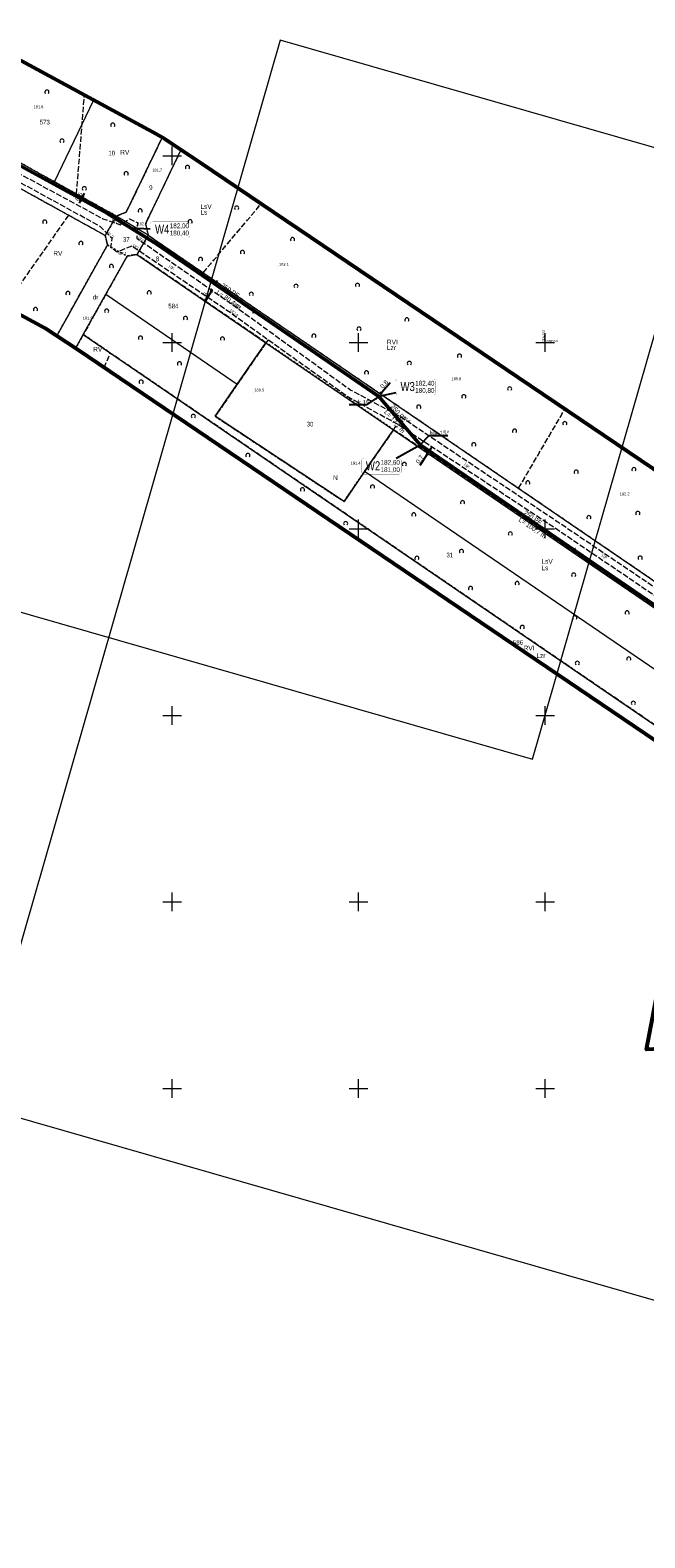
# Model space of a CAD drawing. Header units: metres. Extents: x 7482748 to 7484637, y 5684406 to 5687014.
# Tile 175 of 180: x 7483912 to 7484077, y 5686229 to 5686634. Entities that reach past the tile are written whole.
import ezdxf
from ezdxf.enums import TextEntityAlignment as Align
from ezdxf.lldxf.tags import DXFTag

# ---------------------------------------------------------------- set-up
doc = ezdxf.new("R2010")
doc.units = ezdxf.units.M
doc.header["$MEASUREMENT"] = 0
for name, pattern in [('1', [1.5, 1, -0.5]), ('KTJZ01_500', [2, 1.5, -0.5]), ('l217_500', [2, 1.5, -0.5]), ('l218_500', [1, 0.5, -0.5]), ('PTTL_500', [1.5, 1, -0.5])]:
    doc.linetypes.add(name, pattern=pattern)
for name, color, linetype, lineweight in [('.domiar', 250, 'Continuous', 9), ('.ks tłoczny', 104, 'Continuous', 50), ('_Dzialki', 7, 'Continuous', 0), ('_Dzialki_opis', 7, 'Continuous', 0), ('_Kontury', 7, 'Continuous', 0), ('_Kontury_opis', 7, 'Continuous', 0), ('_Podzial_sekcyjny_krzyze', 7, '1', 13), ('_Uzytki', 7, 'Continuous', 0), ('_Uzytki_opis', 7, 'Continuous', 0), ('_Zakres2', 7, 'Continuous', 0), ('PTTL02_P', 7, 'Continuous', 13), ('RTPW01_P', 7, 'Continuous', 0)]:
    doc.layers.add(name, color=color, linetype=linetype, lineweight=lineweight)
doc.layers.add('_ramki_nieplotowane', color=7, linetype='Continuous', lineweight=0, plot=False)
doc.layers.add('IS_kanalizacja_sanitarna', color=7, linetype='SOLID', true_color=0x000000)
doc.layers.add('IS_Opisy_działek_Net', color=7, linetype='SOLID', true_color=0x000000)
doc.layers.add('IS_Węzeł_sieci_kanalizacyjnej_-_opisy', color=7, linetype='Continuous')
for name, color, linetype, lineweight, transparency in [('KTJZ01_O', 7, 'KTJZ01_500', 13, 0.5), ('KTJZ01_T', 7, 'Continuous', 13, 0.25), ('PTTL02_O', 7, 'PTTL_500', 13, 0.5), ('RTPW01_G', 7, 'Continuous', 13, 0.25)]:
    doc.layers.add(name, color=color, linetype=linetype, lineweight=lineweight, transparency=transparency)
doc.styles.get("Standard").update_dxf_attribs({"font": 'simplex.shx', "width": 0.75})
doc.styles.add('STYL_ARIAL', font='simplex.shx', dxfattribs={"width": 0.75, "oblique": 0.1})
doc.styles.add('Style-Arial', font='arial.ttf')
tags = doc.linetypes.add('SOLID', pattern=[10, 10, 0]).pattern_tags.tags
tags[6:7] = [DXFTag(74, 4), DXFTag(75, 0), DXFTag(340, '0'), DXFTag(46, 0.0), DXFTag(50, 0.0), DXFTag(44, 0.0), DXFTag(45, 0.0)]
tags[4:5] = [DXFTag(74, 4), DXFTag(75, 0), DXFTag(340, '0'), DXFTag(46, 0.0), DXFTag(50, 0.0), DXFTag(44, 0.0), DXFTag(45, 0.0)]
doc.dimstyles.get("Standard").update_dxf_attribs({"dimtxt": 0.18, "dimasz": 0.18, "dimexe": 0.18, "dimexo": 0.0625, "dimgap": 0.09, "dimtad": 0, "dimtih": 1, "dimtoh": 1, "dimdec": 4, "dimzin": 0, "dimdsep": 46, "dimtxsty": 'Standard', "dimcen": 0.09, "dimadec": 0, "dimazin": 0, "dimtfac": 1, "dimtdec": 4, "dimtofl": 0, "dimtmove": 0, "dimatfit": 3, "dimfxl": 0, "dimtolj": 1, "dimtzin": 0, "dimarcsym": 0})

# ---------------------------------------------------------------- blocks, each defined once
blk = doc.blocks.new('RTPW01')
at = {"layer": 'RTPW01_P', "linetype": 'Continuous', "lineweight": 0}
h = blk.add_hatch(color=256, dxfattribs=at)
edge = h.paths.add_edge_path()
edge.add_arc((0, 0), 0.045, 0, 360)
blk = doc.blocks.new('PTTL02')
at = {"layer": 'PTTL02_P', "linetype": 'Continuous', "lineweight": 13}
blk.add_arc((0, 0), 0.55, 320.48, 219.52, dxfattribs=at)
blk = doc.blocks.new('TerminatorOpen_0.5')
at = {"color": 0, "linetype": 'ByBlock', "lineweight": -2}
for q in [(-1, 0.25), (-1, 0), (-1, -0.25)]:
    blk.add_line((0, 0), q, dxfattribs=at)
blk = doc.blocks.new('*D828')
at = {"layer": '.domiar', "color": 0, "linetype": 'Continuous', "lineweight": -2, "transparency": 16777216}
for p, q in [((7483925.44, 5686588.52), (7483925.41, 5686588.53)), ((7483925.72, 5686589.05), (7483925.7, 5686589.06)), ((7483926.25, 5686589.46), (7483926.53, 5686590)), ((7483925.39, 5686587.85), (7483925.11, 5686587.31))]:
    blk.add_line(p, q, dxfattribs=at)
at = {"layer": 'Defpoints', "color": 0, "linetype": 'Continuous', "transparency": 16777216}
for p in [(7483925.71, 5686588.38), (7483925.96, 5686588.92), (7483925.99, 5686588.91)]:
    blk.add_point(p, dxfattribs=at)
at = {"layer": '.domiar', "color": 0, "linetype": 'Continuous', "lineweight": -2, "transparency": 16777216, "xscale": 0.61, "yscale": 0.61, "zscale": 0.61}
for p, rotation in [((7483925.68, 5686588.39), 62.12539672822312), ((7483925.96, 5686588.92), 242.1253967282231)]:
    blk.add_blockref('TerminatorOpen_0.5', p, dxfattribs=dict(at, rotation=rotation))
at = {"layer": '.domiar', "color": 0, "linetype": 'Continuous', "transparency": 16777216, "insert": (7483925.01, 5686589.08), "char_height": 1.2, "attachment_point": 5, "rotation": 62.1254, "style": 'Style-Arial'}
blk.add_mtext('\\A1;0.6', dxfattribs=at)
blk = doc.blocks.new('*D829')
at = {"layer": '.domiar', "color": 0, "linetype": 'Continuous', "lineweight": -2, "transparency": 16777216}
for p, q in [((7483960.8, 5686563.95), (7483960.42, 5686564.17)), ((7483961.7, 5686565.48), (7483961.33, 5686565.7)), ((7483961.9, 5686566.07), (7483962.21, 5686566.59)), ((7483960.37, 5686563.49), (7483958.7, 5686560.67))]:
    blk.add_line(p, q, dxfattribs=at)
at = {"layer": 'Defpoints', "color": 0, "linetype": 'Continuous', "transparency": 16777216}
for p in [(7483960.68, 5686564.02), (7483961.06, 5686563.8), (7483961.96, 5686565.32)]:
    blk.add_point(p, dxfattribs=at)
at = {"layer": '.domiar', "color": 0, "linetype": 'Continuous', "lineweight": -2, "transparency": 16777216, "xscale": 0.61, "yscale": 0.61, "zscale": 0.61}
for p, rotation in [((7483960.68, 5686564.02), 59.36525974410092), ((7483961.59, 5686565.54), 239.3652597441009)]:
    blk.add_blockref('TerminatorOpen_0.5', p, dxfattribs=dict(at, rotation=rotation))
at = {"layer": '.domiar', "color": 0, "linetype": 'Continuous', "transparency": 16777216, "insert": (7483958.59, 5686562.28), "char_height": 1.2, "attachment_point": 5, "rotation": 59.3653, "style": 'Style-Arial'}
blk.add_mtext('\\A1;1.8', dxfattribs=at)
blk = doc.blocks.new('*D830')
at = {"layer": '.domiar', "color": 0, "linetype": 'Continuous', "lineweight": -2, "transparency": 16777216}
for p, q in [((7484005.2, 5686535.75), (7484005.14, 5686535.81)), ((7484005.7, 5686536.34), (7484005.64, 5686536.39)), ((7484006.26, 5686536.66), (7484008.47, 5686539.24)), ((7484004.97, 5686535.15), (7484004.57, 5686534.68))]:
    blk.add_line(p, q, dxfattribs=at)
at = {"layer": 'Defpoints', "color": 0, "linetype": 'Continuous', "transparency": 16777216}
for p in [(7484005.43, 5686535.56), (7484005.87, 5686536.2), (7484005.93, 5686536.14)]:
    blk.add_point(p, dxfattribs=at)
at = {"layer": '.domiar', "color": 0, "linetype": 'Continuous', "lineweight": -2, "transparency": 16777216, "xscale": 0.61, "yscale": 0.61, "zscale": 0.61}
for p, rotation in [((7484005.37, 5686535.61), 49.4794544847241), ((7484005.87, 5686536.2), 229.4794544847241)]:
    blk.add_blockref('TerminatorOpen_0.5', p, dxfattribs=dict(at, rotation=rotation))
at = {"layer": '.domiar', "color": 0, "linetype": 'Continuous', "transparency": 16777216, "insert": (7484006.87, 5686538.78), "char_height": 1.2, "attachment_point": 5, "rotation": 49.4795, "style": 'Style-Arial'}
blk.add_mtext('\\A1;0.8', dxfattribs=at)
blk = doc.blocks.new('*D831')
at = {"layer": '.domiar', "color": 0, "linetype": 'Continuous', "lineweight": -2, "transparency": 16777216}
for p, q in [((7484018.26, 5686519.84), (7484016.39, 5686517)), ((7484018.56, 5686520.37), (7484018.34, 5686520.51)), ((7484018.93, 5686520.94), (7484018.71, 5686521.08)), ((7484019.3, 5686521.43), (7484019.63, 5686521.94))]:
    blk.add_line(p, q, dxfattribs=at)
at = {"layer": 'Defpoints', "color": 0, "linetype": 'Continuous', "transparency": 16777216}
for p in [(7484018.59, 5686520.35), (7484018.81, 5686520.2), (7484019.18, 5686520.77)]:
    blk.add_point(p, dxfattribs=at)
at = {"layer": '.domiar', "color": 0, "linetype": 'Continuous', "lineweight": -2, "transparency": 16777216, "xscale": 0.61, "yscale": 0.61, "zscale": 0.61}
for p, rotation in [((7484018.59, 5686520.35), 56.75308843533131), ((7484018.96, 5686520.92), 236.7530884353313)]:
    blk.add_blockref('TerminatorOpen_0.5', p, dxfattribs=dict(at, rotation=rotation))
at = {"layer": '.domiar', "color": 0, "linetype": 'Continuous', "transparency": 16777216, "insert": (7484016.39, 5686518.66), "char_height": 1.2, "attachment_point": 5, "rotation": 56.7531, "style": 'Style-Arial'}
blk.add_mtext('\\A1;0.7', dxfattribs=at)

msp = doc.modelspace()

# ---------------------------------------------------------------- hatches: boundary and pattern name
at = {"layer": 'IS_kanalizacja_sanitarna', "linetype": 'Continuous', "ltscale": 0.01}
for points in [[(7483972.6061, 5686557.83175), (7483972.19983, 5686559.01388), (7483971.35749, 5686557.77273)], [(7484011.31795, 5686528.67521), (7484011.23838, 5686529.92268), (7484010.09811, 5686528.94811)], [(7484058.50627, 5686493.8687), (7484058.10417, 5686495.05226), (7484057.25747, 5686493.81408)]]:
    msp.add_hatch(color=256, dxfattribs=at).paths.add_polyline_path(points)

# ---------------------------------------------------------------- linework, layer by layer
at = {"layer": '.ks tłoczny', "linetype": 'Continuous'}
msp.add_lwpolyline([(7484177.61736, 5686412.87505), (7484177.61736, 5686412.87505), (7484149.6997, 5686431.50529), (7484089.48226, 5686472.6878), (7484016.53759, 5686522.56878), (7484005.44861, 5686535.54326), (7483945.92474, 5686576.35802), (7483932.70708, 5686584.53845), (7483886.83163, 5686609.61378), (7483772.50389, 5686673.23231), (7483703.22194, 5686711.48614), (7483625.18211, 5686754.78633), (7483625.18211, 5686754.78633), (7483625.18211, 5686754.78633)], dxfattribs=at)
at = {"layer": '_Dzialki', "color": 96, "linetype": 'Continuous', "true_color": 0x008000, "flags": 128}
for points in [[(7483932.06, 5686578.65), (7483622.8, 5686749.81)], [(7483918.46, 5686593.07), (7483929.01, 5686615.02)], [(7483947.35, 5686604.98), (7483937.7, 5686584.9)], [(7483900.05, 5686603.25), (7483918.46, 5686593.07)], [(7483952.38, 5686601.67), (7483942.84, 5686581.81)], [(7483935.04, 5686583.9), (7483918.46, 5686593.07)], [(7483937.7, 5686584.9), (7483935.04, 5686583.9)], [(7483935.04, 5686583.9), (7483932.06, 5686578.65)], [(7483943.6, 5686578.77), (7483935.04, 5686583.9)], [(7483942.84, 5686581.81), (7483943.6, 5686578.77)], [(7483932.7, 5686576.14), (7483919.09, 5686551.74)], [(7483932.06, 5686578.65), (7483932.7, 5686576.14)], [(7483943.6, 5686578.77), (7483940.54, 5686573.62)], [(7483943.6, 5686578.77), (7484179.11, 5686417.84)], [(7483932.25, 5686562.94), (7483937.94, 5686573.16)], [(7483937.94, 5686573.16), (7483940.54, 5686573.62)], [(7483940.54, 5686573.62), (7483975.18, 5686549.93)], [(7483926.2, 5686552.11), (7483932.25, 5686562.94)], [(7483932.25, 5686562.94), (7483967.47, 5686538.83)], [(7483924.13, 5686548.4), (7483926.2, 5686552.11)], [(7483926.2, 5686552.11), (7484199.58, 5686365.32)], [(7483967.47, 5686538.83), (7483975.18, 5686549.93)], [(7483975.18, 5686549.93), (7484009.4, 5686526.6)], [(7483961.58, 5686530.19), (7483967.47, 5686538.83)], [(7483996.11, 5686507.34), (7483961.58, 5686530.19)], [(7484001.63, 5686515.43), (7484009.4, 5686526.6)], [(7484009.4, 5686526.6), (7484177.27, 5686411.98)], [(7484001.63, 5686515.43), (7483996.11, 5686507.34)], [(7484211.68, 5686372), (7484001.63, 5686515.43)]]:
    msp.add_lwpolyline(points, dxfattribs=at)
at = {"layer": '_Kontury', "color": 96, "linetype": 'l217_500', "true_color": 0x008000, "flags": 128}
for points in [[(7483922.21, 5686584.1), (7483797.44, 5686653.15)], [(7483924.38, 5686589.79), (7483926.51, 5686616.38)], [(7483937.7, 5686584.9), (7483947.35, 5686604.98)], [(7483900.05, 5686603.25), (7483918.46, 5686593.07)], [(7483952.38, 5686601.67), (7483942.84, 5686581.81)], [(7483918.46, 5686593.07), (7483924.38, 5686589.79)], [(7483924.38, 5686589.79), (7483935.04, 5686583.9)], [(7483922.21, 5686584.1), (7483905.12, 5686559.71)], [(7483932.06, 5686578.65), (7483922.21, 5686584.1)], [(7483935.04, 5686583.9), (7483937.7, 5686584.9)], [(7483958.34, 5686568.7), (7483973.9, 5686587.19)], [(7483942.84, 5686581.81), (7483943.6, 5686578.77)], [(7483919.09, 5686551.74), (7483932.7, 5686576.14)], [(7483932.7, 5686576.14), (7483932.06, 5686578.65)], [(7483943.6, 5686578.77), (7483958.34, 5686568.7)], [(7483937.94, 5686573.16), (7483932.25, 5686562.94)], [(7483940.54, 5686573.62), (7483937.94, 5686573.16)], [(7483944.23, 5686571.09), (7483940.54, 5686573.62)], [(7483975.18, 5686549.93), (7483944.23, 5686571.09)], [(7483958.34, 5686568.7), (7484042.9, 5686510.92)], [(7483932.25, 5686562.94), (7483926.2, 5686552.11)], [(7483926.2, 5686552.11), (7483924.13, 5686548.4)], [(7483933.44, 5686547.16), (7483926.2, 5686552.11)], [(7483967.47, 5686538.83), (7483975.18, 5686549.93)], [(7483931.8, 5686543.21), (7483933.44, 5686547.16)], [(7484160.48, 5686392.04), (7483933.44, 5686547.16)], [(7483961.58, 5686530.19), (7483967.47, 5686538.83)], [(7484042.9, 5686510.92), (7484055.35, 5686532.16)], [(7483996.11, 5686507.34), (7483961.58, 5686530.19)], [(7484009.4, 5686526.6), (7484001.63, 5686515.43)], [(7484177.27, 5686411.98), (7484009.4, 5686526.6)], [(7484001.63, 5686515.43), (7483996.11, 5686507.34)], [(7484042.9, 5686510.92), (7484179.11, 5686417.84)]]:
    msp.add_lwpolyline(points, dxfattribs=at)
at = {"layer": '_Podzial_sekcyjny_krzyze', "linetype": 'Continuous'}
for p, q in [((7483950, 5686597.5), (7483950, 5686602.5)), ((7483947.5, 5686600), (7483952.5, 5686600)), ((7483950, 5686547.5), (7483950, 5686552.5)), ((7484000, 5686547.5), (7484000, 5686552.5)), ((7484050, 5686547.5), (7484050, 5686552.5)), ((7483947.5, 5686550), (7483952.5, 5686550)), ((7483997.5, 5686550), (7484002.5, 5686550)), ((7484047.5, 5686550), (7484052.5, 5686550)), ((7483997.5, 5686500), (7484002.5, 5686500)), ((7484000, 5686497.5), (7484000, 5686502.5)), ((7484047.5, 5686500), (7484052.5, 5686500)), ((7484050, 5686497.5), (7484050, 5686502.5)), ((7483950, 5686447.5), (7483950, 5686452.5)), ((7484050, 5686447.5), (7484050, 5686452.5)), ((7483947.5, 5686450), (7483952.5, 5686450)), ((7484047.5, 5686450), (7484052.5, 5686450)), ((7483950, 5686397.5), (7483950, 5686402.5)), ((7484000, 5686397.5), (7484000, 5686402.5)), ((7484050, 5686397.5), (7484050, 5686402.5)), ((7483947.5, 5686400), (7483952.5, 5686400)), ((7483997.5, 5686400), (7484002.5, 5686400)), ((7484047.5, 5686400), (7484052.5, 5686400)), ((7483947.5, 5686350), (7483952.5, 5686350)), ((7483950, 5686347.5), (7483950, 5686352.5)), ((7483997.5, 5686350), (7484002.5, 5686350)), ((7484000, 5686347.5), (7484000, 5686352.5)), ((7484047.5, 5686350), (7484052.5, 5686350)), ((7484050, 5686347.5), (7484050, 5686352.5))]:
    msp.add_line(p, q, dxfattribs=at)
at = {"layer": '_ramki_nieplotowane', "color": 3, "linetype": 'Continuous', "lineweight": 0, "flags": 128}
for points in [[(7483724.51, 5686839.85), (7483642.48, 5686554.39), (7484046.62, 5686438.25), (7484128.65, 5686723.71), (7483724.51, 5686839.85)], [(7483978.95, 5686631.07), (7483896.92, 5686345.61), (7484301.06, 5686229.48), (7484383.09, 5686514.94), (7483978.95, 5686631.07)]]:
    msp.add_lwpolyline(points, close=True, dxfattribs=at)
at = {"layer": '_Uzytki', "color": 96, "linetype": 'l218_500', "true_color": 0x008000, "flags": 128}
for points in [[(7483922.21, 5686584.1), (7483797.44, 5686653.15)], [(7483947.35, 5686604.98), (7483937.7, 5686584.9)], [(7483918.46, 5686593.07), (7483900.05, 5686603.25)], [(7483952.38, 5686601.67), (7483942.84, 5686581.81)], [(7483924.38, 5686589.79), (7483918.46, 5686593.07)], [(7483935.04, 5686583.9), (7483924.38, 5686589.79)], [(7483932.06, 5686578.65), (7483922.21, 5686584.1)], [(7483937.7, 5686584.9), (7483935.04, 5686583.9)], [(7483958.34, 5686568.7), (7483973.9, 5686587.19)], [(7483935.04, 5686583.9), (7483932.06, 5686578.65)], [(7483942.84, 5686581.81), (7483943.6, 5686578.77)], [(7483919.09, 5686551.74), (7483932.7, 5686576.14)], [(7483932.06, 5686578.65), (7483932.7, 5686576.14)], [(7483932.7, 5686576.14), (7483937.94, 5686573.16)], [(7483943.6, 5686578.77), (7483958.34, 5686568.7)], [(7483937.94, 5686573.16), (7483932.25, 5686562.94)], [(7483940.54, 5686573.62), (7483937.94, 5686573.16)], [(7483944.23, 5686571.09), (7483940.54, 5686573.62)], [(7483975.18, 5686549.93), (7483944.23, 5686571.09)], [(7483958.34, 5686568.7), (7484042.9, 5686510.92)], [(7483932.25, 5686562.94), (7483926.2, 5686552.11)], [(7483926.2, 5686552.11), (7483924.13, 5686548.4)], [(7483933.44, 5686547.16), (7483926.2, 5686552.11)], [(7483975.18, 5686549.93), (7483967.47, 5686538.83)], [(7484009.4, 5686526.6), (7483975.18, 5686549.93)], [(7484160.48, 5686392.04), (7483933.44, 5686547.16)], [(7483967.47, 5686538.83), (7483961.58, 5686530.19)], [(7484042.9, 5686510.92), (7484055.35, 5686532.16)], [(7483961.58, 5686530.19), (7483996.11, 5686507.34)], [(7484001.63, 5686515.43), (7484009.4, 5686526.6)], [(7484177.27, 5686411.98), (7484009.4, 5686526.6)], [(7483996.11, 5686507.34), (7484001.63, 5686515.43)], [(7484042.9, 5686510.92), (7484179.11, 5686417.84)]]:
    msp.add_lwpolyline(points, dxfattribs=at)
at = {"layer": '_Zakres2', "color": 250, "linetype": 'Continuous', "lineweight": 53, "flags": 128}
for points in [[(7483773.73, 5686699.26), (7483945.73, 5686605.95), (7483948.04, 5686604.56), (7483957.69, 5686598.14), (7484170.76, 5686454.19), (7484202.2, 5686451.85), (7484231.89, 5686446.38), (7484245.17, 5686443.25), (7484288.14, 5686426.46), (7484294.39, 5686412.79), (7484294.39, 5686412.79), (7484287.06, 5686408.83), (7484264.94, 5686393.69), (7484253.95, 5686392.19)], [(7484091.53, 5686361.01), (7484090.27, 5686361.03), (7484077.2, 5686360.44), (7484091.53, 5686435.17), (7483924.45, 5686548.18), (7483915.91, 5686553.86), (7483745.11, 5686646.52)]]:
    msp.add_lwpolyline(points, dxfattribs=at)
at = {"layer": 'IS_kanalizacja_sanitarna', "linetype": 'Continuous', "ltscale": 0.01, "const_width": 0.02}
for points in [[(7483972.6061, 5686557.83175), (7483972.19983, 5686559.01388), (7483971.35749, 5686557.77273), (7483972.6061, 5686557.83175)], [(7484011.31795, 5686528.67521), (7484011.23838, 5686529.92268), (7484010.09811, 5686528.94811), (7484011.31795, 5686528.67521)], [(7484058.50627, 5686493.8687), (7484058.10417, 5686495.05226), (7484057.25747, 5686493.81408), (7484058.50627, 5686493.8687)]]:
    msp.add_lwpolyline(points, dxfattribs=at)
at = {"layer": 'IS_Opisy_działek_Net', "linetype": 'Continuous', "ltscale": 0.01}
for points in [[(7484005.44942, 5686535.5427), (7484002.12941, 5686533.26094), (7483997.52169, 5686533.26094)], [(7484016.53759, 5686522.56878), (7484018.8883, 5686525.01304), (7484023.97342, 5686525.01304)]]:
    msp.add_lwpolyline(points, dxfattribs=at)
at = {"layer": 'IS_Węzeł_sieci_kanalizacyjnej_-_opisy', "color": 18, "linetype": 'SOLID', "ltscale": 0.01, "true_color": 0x000000}
for points in [[(7483944.15615, 5686580.39661), (7483938.93615, 5686580.68251)], [(7484009.98765, 5686536.47191), (7484005.44861, 5686535.54254)], [(7484010.07997, 5686518.98927), (7484016.53759, 5686522.56807)]]:
    msp.add_lwpolyline(points, dxfattribs=at)
at = {"layer": 'IS_Węzeł_sieci_kanalizacyjnej_-_opisy', "color": 18, "linetype": 'SOLID', "ltscale": 0.01, "true_color": 0x000000, "const_width": 0.03}
for points in [[(7483944.87615, 5686578.10071), (7483954.17615, 5686578.10071, 0.414214), (7483954.89615, 5686578.82071), (7483954.89615, 5686581.70071, 0.414214), (7483954.17615, 5686582.42071), (7483944.87615, 5686582.42071, 0.414214), (7483944.15615, 5686581.70071), (7483944.15615, 5686578.82071, 0.414214), (7483944.87615, 5686578.10071)], [(7484010.69301, 5686535.89634), (7484019.99301, 5686535.89634, 0.414214), (7484020.71301, 5686536.61634), (7484020.71301, 5686539.49634, 0.414214), (7484019.99301, 5686540.21634), (7484010.69301, 5686540.21634, 0.414214), (7484009.97301, 5686539.49634), (7484009.97301, 5686536.61634, 0.414214), (7484010.69301, 5686535.89634)], [(7484001.41179, 5686514.66927), (7484010.71179, 5686514.66927, 0.414214), (7484011.43179, 5686515.38927), (7484011.43179, 5686518.26927, 0.414214), (7484010.71179, 5686518.98927), (7484001.41179, 5686518.98927, 0.414214), (7484000.69179, 5686518.26927), (7484000.69179, 5686515.38927, 0.414214), (7484001.41179, 5686514.66927)]]:
    msp.add_lwpolyline(points, format="xyb", dxfattribs=at)
at = {"layer": 'KTJZ01_O', "linetype": 'KTJZ01_500', "lineweight": 13, "flags": 128}
msp.add_lwpolyline([(7484293.32, 5686415.13), (7484282.94, 5686412.92), (7484251.98, 5686413.87), (7484233.37, 5686413.11), (7484208.83, 5686416.09), (7484188.29, 5686413.86), (7484180.74, 5686414.39), (7484177.61, 5686415.21), (7484170.5, 5686419.14), (7484102.67, 5686466.31), (7484052.19, 5686500.52), (7484010.4, 5686528.07), (7483996.96, 5686535.47), (7483965.12, 5686558.3), (7483939.23, 5686575.81), (7483935.24, 5686574.24), (7483933.58, 5686575.42), (7483933.92, 5686577.83), (7483930.69, 5686581.1), (7483905.97, 5686594.68), (7483872.45, 5686612.53), (7483837.12, 5686632.95), (7483804.24, 5686651.03), (7483769.34, 5686670.63), (7483746.36, 5686683.43), (7483705.03, 5686705.65), (7483675.07, 5686722.76), (7483644.31, 5686739.48), (7483624.95, 5686750.99), (7483618.11, 5686752.89), (7483619.06, 5686755.8), (7483626.09, 5686752.7), (7483645.27, 5686741.28), (7483676.2, 5686724.1), (7483706.47, 5686707.31), (7483747.68, 5686685.23), (7483770.03, 5686672.41), (7483805.16, 5686652.94), (7483838.04, 5686635.42), (7483873.9, 5686614.53), (7483907.16, 5686596.29), (7483931.44, 5686583.18), (7483936.07, 5686581.56), (7483938.61, 5686583.12), (7483940.72, 5686582.17), (7483940.57, 5686577.93), (7483965.93, 5686560.36), (7483997.91, 5686537.24), (7484011.46, 5686529.98), (7484053.41, 5686501.93), (7484103.3, 5686468.23), (7484171.44, 5686420.94), (7484178.31, 5686417.52), (7484181.11, 5686417.07), (7484188.43, 5686416.77), (7484208.51, 5686418.57), (7484233.62, 5686415.25), (7484251.78, 5686415.94), (7484282.86, 5686415.37), (7484292.4, 5686417.14)], dxfattribs=at)
at = {"layer": 'PTTL02_O', "linetype": 'PTTL_500', "lineweight": 13, "flags": 128}
msp.add_lwpolyline([(7483975.72, 5686550.7), (7483961.58, 5686530.19), (7483996.11, 5686507.34), (7484010.4, 5686528.07)], dxfattribs=at)

# ---------------------------------------------------------------- block references
at = {"layer": 'PTTL02_P', "linetype": 'Continuous', "lineweight": 13}
for p in [(7483916.45, 5686617.11), (7483934.1, 5686608.28), (7483920.48, 5686603.99), (7483954.14, 5686596.93), (7483937.69, 5686595.23), (7483926.47, 5686591.2), (7483941.47, 5686585.27), (7483967.31, 5686586.03), (7483915.86, 5686582.26), (7483954.83, 5686582.37), (7483925.57, 5686576.52), (7483982.31, 5686577.58), (7483957.64, 5686572.24), (7483968.86, 5686574.13), (7483933.73, 5686570.34), (7483943.88, 5686563.28), (7483983.23, 5686565.05), (7483999.71, 5686565.32), (7483922.08, 5686563.12), (7483971.25, 5686562.91), (7483913.38, 5686558.82), (7483932.46, 5686558.38), (7483953.58, 5686556.44), (7484012.95, 5686556.05), (7483941.54, 5686551.17), (7483988.02, 5686551.69), (7484000.12, 5686553.58), (7483963.51, 5686550.92), (7483951.97, 5686544.27), (7484013.61, 5686544.37), (7484027.06, 5686546.34), (7483941.72, 5686539.38), (7484002.14, 5686541.85), (7484028.23, 5686535.42), (7484040.52, 5686537.51), (7484016.13, 5686532.65), (7483955.71, 5686530.17), (7484055.3, 5686528.24), (7484041.84, 5686526.21), (7483970.33, 5686519.71), (7484030.88, 5686522.56), (7484012.26, 5686517.27), (7484058.36, 5686515.24), (7484073.83, 5686515.89), (7484003.73, 5686511.26), (7484045.37, 5686512.34), (7483984.95, 5686510.5), (7484027.88, 5686507.05), (7484014.81, 5686503.76), (7484061.76, 5686503.01), (7484074.87, 5686504.15), (7483996.55, 5686501.42), (7484040.68, 5686498.66), (7484015.65, 5686492.11), (7484027.59, 5686493.96), (7484075.5, 5686492.17), (7484057.66, 5686487.63), (7484030.02, 5686484.03), (7484042.5, 5686485.35), (7484057.99, 5686476.15), (7484072, 5686477.48), (7484043.89, 5686473.57), (7484058.66, 5686463.95), (7484072.45, 5686465.12), (7484073.66, 5686453.24)]:
    msp.add_blockref('PTTL02', p, dxfattribs=at)
at = {"layer": 'RTPW01_P', "linetype": 'Continuous', "lineweight": 0}
for p in [(7483912.57, 5686612.51), (7483944.39, 5686595.52), (7483936.07, 5686581.56), (7483940.72, 5686582.17), (7483933.92, 5686577.83), (7483939.23, 5686575.81), (7483940.57, 5686577.93), (7483935.24, 5686574.24), (7483978.38, 5686570.25), (7483965.93, 5686560.36), (7483925.75, 5686555.85), (7483965.12, 5686558.3), (7484024.61, 5686539.58), (7483971.76, 5686536.6), (7484010.4, 5686528.07), (7484011.46, 5686529.98), (7483997.59, 5686516.97), (7484069.73, 5686508.72)]:
    msp.add_blockref('RTPW01', p, dxfattribs=at)

# ---------------------------------------------------------------- texts
at = {"layer": '_Dzialki_opis', "color": 96, "true_color": 0x008000, "char_height": 1.25, "attachment_point": 7, "line_spacing_factor": 0.6, "style": 'STYL_ARIAL'}
for s, insert in [('\\fArial|b0|i0|c238238|p39;573', (7483914.51, 5686608.43)), ('\\fArial|b0|i0|c238238|p39;10', (7483932.92, 5686600.13)), ('\\fArial|b0|i0|c238238|p39;9', (7483943.85, 5686590.85)), ('\\fArial|b0|i0|c238238|p39;37', (7483936.81, 5686576.96)), ('\\fArial|b0|i0|c238238|p39;8', (7483945.67, 5686571.77)), ('\\fArial|b0|i0|c238238|p39;584', (7483948.98, 5686559.11)), ('\\fArial|b0|i0|c238238|p39;30', (7483986.07, 5686527.45)), ('\\fArial|b0|i0|c238238|p39;31', (7484023.56, 5686492.35)), ('\\fArial|b0|i0|c238238|p39;586', (7484041.38, 5686468.89))]:
    msp.add_mtext(s, dxfattribs=dict(at, insert=insert))
at = {"layer": '_Kontury_opis', "color": 96, "linetype": 'Continuous', "lineweight": 13, "true_color": 0x008000, "style": 'Style-Arial'}
for s, p in [('RV', (7483936.12, 5686600.35)), ('LsV', (7483957.61, 5686585.8)), ('RV', (7483918.16, 5686573.3)), ('RV', (7483928.85, 5686547.56)), ('RVI', (7484007.61, 5686549.48)), ('LsV', (7484049.05, 5686490.67)), ('RVI', (7484044.27, 5686467.42))]:
    msp.add_text(s, height=1.25, dxfattribs=at).set_placement(p)
at = {"layer": '_Podzial_sekcyjny_krzyze', "color": 7, "linetype": 'Continuous', "lineweight": 30, "style": 'Style-Arial'}
msp.add_text('7484050', height=0.61, rotation=90, dxfattribs=at).set_placement((7484049.91, 5686550.06))
msp.add_text('5686550', height=0.61, dxfattribs=at).set_placement((7484050.04, 5686550.08))
at = {"layer": '_Uzytki_opis', "color": 96, "linetype": 'Continuous', "lineweight": 13, "true_color": 0x008000, "style": 'Style-Arial'}
for s, p in [('Ls', (7483957.61, 5686584.3)), ('dr', (7483928.72, 5686561.53)), ('Lzr', (7484007.61, 5686547.98)), ('N', (7483993.17, 5686513.1)), ('Ls', (7484049.05, 5686488.92)), ('Lzr', (7484047.68, 5686465.4))]:
    msp.add_text(s, height=1.25, dxfattribs=at).set_placement(p)
at = {"layer": 'IS_Opisy_działek_Net', "linetype": 'Continuous', "ltscale": 0.01, "char_height": 1.2888}
for s, insert, attachment_point, rotation in [('\\fArial|b0|i0;L= 80,4 m', (7483962.43035, 5686564.12353), 1, 325.8), ('{\\fArial|b0|i0|c238|p34;250 PE}', (7483962.96455, 5686564.90959), 7, 325.8), ('\\fArial|b0|i0;', (7483970.3784, 5686559.87804), 7, 325.8), ('\\fArial|b0|i0;', (7483970.3784, 5686559.87804), 7, 325.8), ('\\fArial|b0|i0;', (7483969.55459, 5686559.28853), 1, 325.8), ('\\fArial|b0|i0;', (7483969.55459, 5686559.28853), 1, 325.8), ('{\\fArial|b0|i0|c238|p34;łuk 15%%D}', (7483998.45208, 5686534.60183), 1, 359.4046962), ('\\fArial|b0|i0;L= 17,1 m', (7484007.73504, 5686532.08515), 1, 310.5), ('{\\fArial|b0|i0|c238|p34;250 PE}', (7484008.45773, 5686532.70239), 7, 310.5), ('\\fArial|b0|i0;', (7484013.32904, 5686525.53998), 1, 310.5), ('\\fArial|b0|i0;', (7484013.32904, 5686525.53998), 1, 310.5), ('\\fArial|b0|i0;', (7484014.27913, 5686525.89115), 7, 310.5), ('\\fArial|b0|i0;', (7484014.27913, 5686525.89115), 7, 310.5), ('{\\fArial|b0|i0|c238|p34;łuk 15%%D}', (7484019.1224, 5686526.35393), 1, 359.4046962), ('\\fArial|b0|i0;L= 100,7 m', (7484043.50376, 5686503.21682), 1, 325.6), ('{\\fArial|b0|i0|c238|p34;250 PE}', (7484044.0407, 5686504.001), 7, 325.6), ('\\fArial|b0|i0;', (7484054.9971, 5686495.65271), 1, 325.6), ('\\fArial|b0|i0;', (7484054.9971, 5686495.65271), 1, 325.6), ('\\fArial|b0|i0;', (7484054.9975, 5686496.8038), 7, 325.6), ('\\fArial|b0|i0;', (7484054.9975, 5686496.8038), 7, 325.6)]:
    msp.add_mtext(s, dxfattribs=dict(at, insert=insert, attachment_point=attachment_point, rotation=rotation))
at = {"layer": 'IS_Węzeł_sieci_kanalizacyjnej_-_opisy', "color": 18, "linetype": 'SOLID', "ltscale": 0.01, "true_color": 0x000000}
for s, insert, char_height, attachment_point in [('\\fArial|b0|i0;W4', (7483949.27615, 5686579.12911), 2.448, 9), ('\\fArial|b0|i0;182,00', (7483949.37615, 5686580.38431), 1.2888, 7), ('\\fArial|b0|i0;180,40', (7483949.37615, 5686579.97391), 1.2888, 1), ('\\fArial|b0|i0;182,40', (7484015.19301, 5686538.17994), 1.2888, 7), ('\\fArial|b0|i0;W3', (7484015.09301, 5686536.92474), 2.448, 9), ('\\fArial|b0|i0;180,80', (7484015.19301, 5686537.76954), 1.2888, 1), ('\\fArial|b0|i0;W2', (7484005.81179, 5686515.69767), 2.448, 9), ('\\fArial|b0|i0;182,60', (7484005.91179, 5686516.95287), 1.2888, 7), ('\\fArial|b0|i0;181,00', (7484005.91179, 5686516.54247), 1.2888, 1)]:
    msp.add_mtext(s, dxfattribs=dict(at, insert=insert, char_height=char_height, attachment_point=attachment_point))
at = {"layer": 'KTJZ01_T', "linetype": 'Continuous', "lineweight": 13, "style": 'Style-Arial'}
for rotation, p in [(328.2, (7483950.03, 5686570.16)), (325.54, (7484066.1, 5686492.62))]:
    msp.add_text('j.gr.', height=0.75, rotation=rotation, dxfattribs=at).set_placement(p, align=Align.MIDDLE_CENTER)
msp.add_text('j.gr.', height=0.75, rotation=326.1, dxfattribs=at).set_placement((7484028.29, 5686517.15))
at = {"layer": 'RTPW01_G', "linetype": 'Continuous', "lineweight": 13, "style": 'Style-Arial'}
for s, p in [('181.8', (7483912.87, 5686612.81)), ('181.7', (7483944.69, 5686595.82)), ('182.1', (7483978.68, 5686570.55)), ('181.9', (7483926.05, 5686556.15)), ('180.8', (7484024.91, 5686539.88)), ('180.3', (7483972.06, 5686536.9)), ('181.4', (7483997.89, 5686517.27)), ('182.2', (7484070.03, 5686509.02))]:
    msp.add_text(s, height=0.75, dxfattribs=at).set_placement(p)
for rotation, p in [(314.63, (7483933.92, 5686577.83)), (340.7, (7483936.07, 5686581.56))]:
    msp.add_text('181.9', height=0.75, rotation=rotation, dxfattribs=at).set_placement(p, align=Align.RIGHT)
for s, p in [('182.2', (7483940.72, 5686582.17)), ('182.1', (7483935.24, 5686574.24))]:
    msp.add_text(s, height=0.75, dxfattribs=at).set_placement(p, align=Align.TOP_LEFT)
for s, rotation, p in [('182.0', 325.94, (7483939.23, 5686575.81)), ('182.0', 325.3, (7483940.57, 5686577.93)), ('182.2', 324.15, (7483966.05, 5686560.49)), ('182.4', 324.38, (7483965.28, 5686558.41)), ('182.6', 326.62, (7484010.4, 5686528.07)), ('182.4', 326.24, (7484011.46, 5686529.98))]:
    msp.add_text(s, height=0.75, rotation=rotation, dxfattribs=at).set_placement(p)

# ---------------------------------------------------------------- dimensions: what is measured, and where the dimension line sits
at = {"layer": '.domiar', "color": 7, "linetype": 'Continuous'}
for base, p1, p2, angle, picture, middle in [((7483925.96068, 5686588.92415), (7483925.70672, 5686588.37608), (7483925.98875, 5686588.90931), 62.1253967, '*D828', (7483925.81967, 5686588.65754)), ((7483960.68188, 5686564.01711), (7483961.96147, 5686565.32302), (7483961.05665, 5686563.79516), 239.3652597, '*D829', (7483959.37887, 5686561.81688)), ((7484005.86835, 5686536.19825), (7484005.42928, 5686535.55608), (7484005.9318, 5686536.14402), 49.4794545, '*D830', (7484007.56645, 5686538.18503)), ((7484018.58959, 5686520.3481), (7484019.18321, 5686520.77241), (7484018.81023, 5686520.20346), 236.7530884, '*D831', (7484017.15736, 5686518.16334))]:
    dim = msp.add_linear_dim(base=base, p1=p1, p2=p2, angle=angle, dimstyle='Standard', override={"dimtxt": 1.2, "dimasz": 0.61, "dimexe": 0.3, "dimexo": 0.3, "dimgap": 0.3, "dimtad": 1, "dimtih": 0, "dimtoh": 0, "dimdec": 1, "dimzin": 11, "dimdsep": 0, "dimtxsty": 'Style-Arial', "dimblk": 'TerminatorOpen_0.5', "dimadec": 4, "dimazin": 3, "dimtdec": 1, "dimatfit": 1, "dimldrblk": 'TerminatorOpen_0.5', "dimfrac": 2, "dimtzin": 11}, dxfattribs=at)
    dim.commit()
    dim.dimension.update_dxf_attribs({"geometry": picture, "text_midpoint": middle, "dimtype": 161})

doc.saveas('drawing.dxf')
